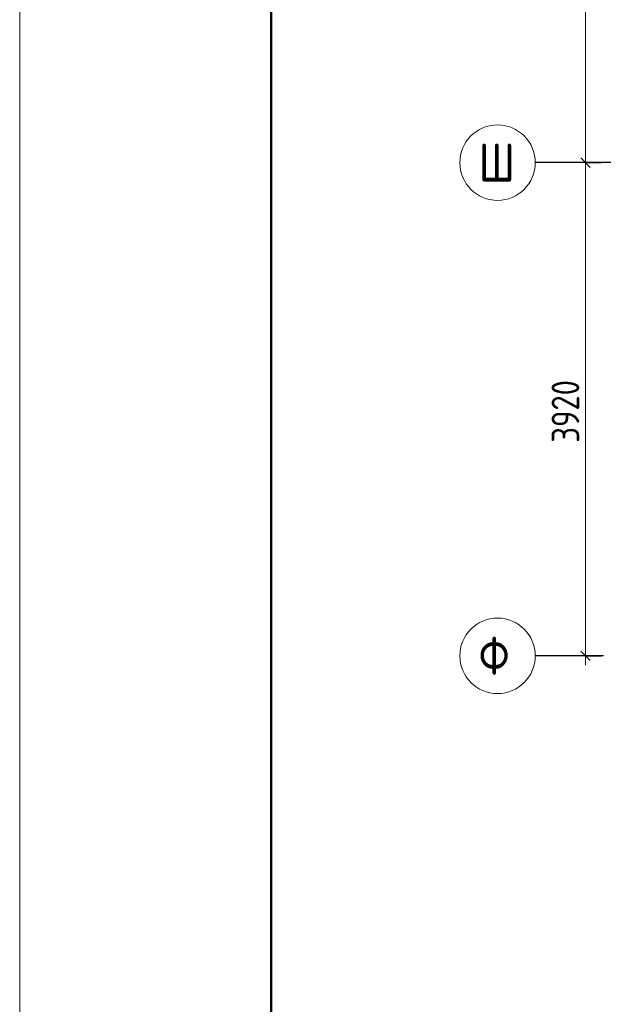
# Model space of a CAD drawing. Header units: millimetres. Extents: x 0 to 26306, y 0 to 29700.
# Tile 5 of 9: x 0 to 4641, y 15600 to 23426. Entities that reach past the tile are written whole.
import ezdxf

# ---------------------------------------------------------------- set-up
doc = ezdxf.new("R2010")
doc.units = ezdxf.units.MM
doc.linetypes.add('______5', pattern=[1100, 800, -100, 100, -100])
doc.layers.add('Standard', color=7, linetype='Continuous', lineweight=25)
doc.layers.add('Оси', color=40, linetype='______5', lineweight=18)
doc.styles.add('GOST 2.304-81', font='txt')
doc.styles.add('ISOCPEUR', font='txt')

msp = doc.modelspace()

# ---------------------------------------------------------------- linework, layer by layer
at = {"layer": 'Standard', "color": 7, "linetype": 'Continuous', "lineweight": 25, "transparency": 33554687}
for p, q in [((4462.5, 22327.5), (4537.5, 22252.5)), ((4462.5, 18407.5), (4537.5, 18332.5))]:
    msp.add_line(p, q, dxfattribs=at)
at = {"layer": 'Standard', "color": 251, "linetype": 'Continuous', "lineweight": -3, "true_color": 0x656565, "transparency": 33554687}
for p, q in [((4500, 22290), (4375, 22290)), ((4500, 22290), (4625, 22290)), ((4500, 22290), (4500, 22290)), ((4500, 18370), (4375, 18370)), ((4500, 18370), (4625, 18370)), ((4500, 18370), (4500, 18370))]:
    msp.add_line(p, q, dxfattribs=at)
at = {"layer": 'Standard', "color": 7, "linetype": 'Continuous', "lineweight": 13, "transparency": 33554687}
for p, q in [((4500, 22290), (4500, 18370)), ((4500, 18370), (4500, 18295))]:
    msp.add_line(p, q, dxfattribs=at)
msp.add_lwpolyline([(0, 0), (21000, 0), (21000, 29700), (0, 29700), (0, 0)], close=True, dxfattribs=at)
at = {"layer": 'Standard', "color": 7, "linetype": 'Continuous', "lineweight": 50, "transparency": 33554687}
msp.add_lwpolyline([(2000, 29200), (20500, 29200), (20500, 500), (2000, 500), (2000, 29200)], close=True, dxfattribs=at)
at = {"layer": 'Standard', "color": 7, "linetype": 'Continuous', "lineweight": 13, "transparency": 33554687}
msp.add_lwpolyline([(4500, 26210), (4500, 23887.9), (4500, 23887.9), (4500, 22290)], dxfattribs=at)
at = {"layer": 'Оси', "color": 8, "linetype": '______5', "lineweight": -3, "transparency": 33554687}
for p, q in [((13660, 22290), (4100, 22290)), ((14542.2, 18370), (4100, 18370))]:
    msp.add_line(p, q, dxfattribs=at)
at = {"layer": 'Оси', "color": 7, "linetype": 'Continuous', "lineweight": 13, "transparency": 33554687}
for centre in [(3800, 22290), (3800, 18370)]:
    msp.add_circle(centre, 300, dxfattribs=at)

# ---------------------------------------------------------------- texts
at = {"layer": 'Standard', "color": 7, "linetype": 'Continuous', "lineweight": 25, "transparency": 33554687, "insert": (4450, 20064.1), "char_height": 220, "width": 657.052, "attachment_point": 7, "rotation": 90, "style": 'GOST 2.304-81'}
msp.add_mtext('3920', dxfattribs=at)
at = {"layer": 'Оси', "color": 7, "linetype": 'Continuous', "lineweight": 25, "transparency": 33554687, "char_height": 300, "width": 425, "attachment_point": 7, "style": 'ISOCPEUR'}
for s, insert in [('\\W0.83;Ш', (3650, 22140)), ('\\W0.83;Ф', (3650, 18220))]:
    msp.add_mtext(s, dxfattribs=dict(at, insert=insert))

doc.saveas('drawing.dxf')
